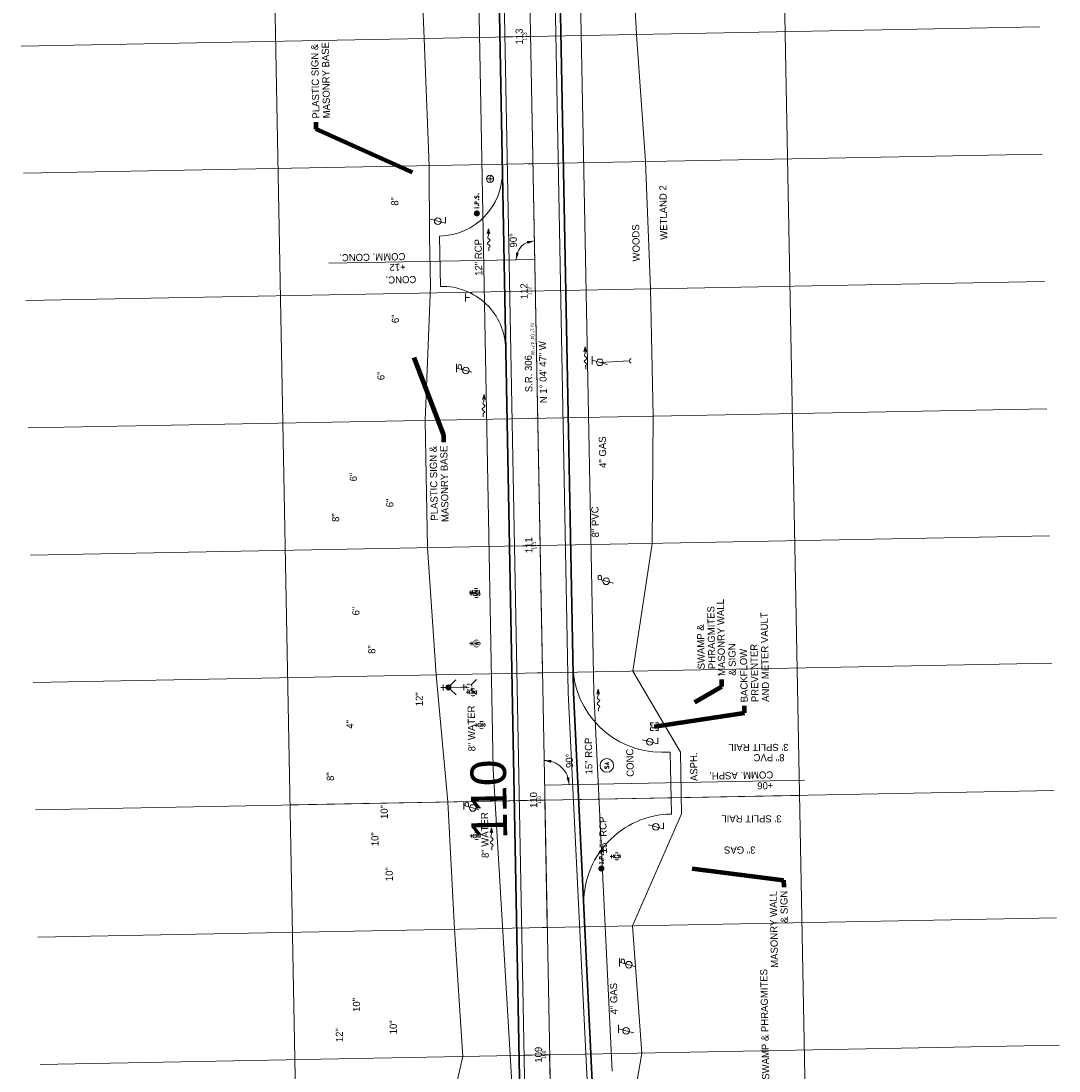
# Model space of a CAD drawing. Extents: x 2285774 to 2287976, y 637960 to 640390.
# Tile 3 of 9: x 2287177 to 2287585, y 638867 to 639279. Entities that reach past the tile are written whole.
import ezdxf
from ezdxf.enums import TextEntityAlignment as Align

# ---------------------------------------------------------------- set-up
doc = ezdxf.new("R2010")
doc.units = 0
doc.header["$LTSCALE"] = 20
doc.header["$MEASUREMENT"] = 0
for name, pattern in [('cl10', [50, 2.5, -2.5, 40, -2.5, 2.5]), ('cl100', [100, 10, -10, 60, -10, 10]), ('cl20', [100, 5, -5, 80, -5, 5]), ('DGN Style 7', [105.389891, 47.425451, -21.077978, 15.808484, -21.077978])]:
    doc.linetypes.add(name, pattern=pattern)
for name, color, linetype, lineweight, true_color in [('DR_X_Flow_Arrow', 7, 'Continuous', 0, 0x87cefa), ('PV_P_Drive', 7, 'Continuous', 13, 0xff1493), ('PV_P_Saw_Cut_Line', 7, 'Continuous', 13, 0x99cc33), ('PV_P_Shoulder', 7, 'Continuous', 13, 0xff8000), ('RW_P_Const_Limits', 7, 'constlimit', 0, 0x00ffa1), ('UT_P_Water', 7, 'water', 13, 0x40e0d0), ('UT_P_Water_Cells', 7, 'Continuous', 13, 0x40e0d0), ('UT_X_Telecom', 7, 'Continuous', 0, 0xff8000), ('UT_X_Telecom_Cells', 7, 'Continuous', 0, 0xff8000), ('UT_X_Water_Cells', 7, 'Continuous', 0, 0x40e0d0)]:
    doc.layers.add(name, color=color, linetype=linetype, lineweight=lineweight, true_color=true_color)
for name, color, linetype, lineweight in [('DR_X_Text', 7, 'Continuous', 0), ('EV_Ecological_Text', 7, 'Continuous', 13), ('GE_P_CL_10', 7, 'cl10', 13), ('GE_P_CL_100', 7, 'cl100', 13), ('GE_P_CL_20', 7, 'cl20', 13), ('GE_P_Driveway_CL', 7, 'DGN Style 7', 13), ('GK_Clip_Borders', 7, 'Continuous', 0), ('GK_Drainage_Nodes', 7, 'Continuous', 53), ('GK_Patterns', 7, 'Continuous', 0), ('LT_X_Poles', 2, 'Continuous', 0), ('PV_P_EOP', 7, 'Continuous', 30), ('RD_X_Text', 7, 'Continuous', 0), ('SN_X_Public', 3, 'Continuous', 0), ('SN_X_Text', 7, 'Continuous', 0), ('SV_P_Mon_Cells_Set', 7, 'Continuous', 0), ('SV_X_Control_Cells_Found', 7, 'Continuous', 0), ('TX_P_20', 7, 'Continuous', 13), ('UT_X_Electric_Cells', 1, 'Continuous', 0), ('UT_X_Gas_Cells', 2, 'Continuous', 0), ('UT_X_Gas_Text', 7, 'Continuous', 0), ('UT_X_Misc_Cells', 7, 'Continuous', 0), ('UT_X_Sanitary_Cells', 3, 'Continuous', 0), ('UT_X_Sanitary_Text', 7, 'Continuous', 0), ('UT_X_Water_Text', 7, 'Continuous', 0), ('VG_X_Text', 7, 'Continuous', 0)]:
    doc.layers.add(name, color=color, linetype=linetype, lineweight=lineweight)
doc.styles.add('L120', font='simplex.shx', dxfattribs={"height": 2.399995})
doc.styles.add('Slanted-Normal LS 0.50', font='font31.shx', dxfattribs={"height": 0.14})
doc.styles.add('Slanted-Normal LS 0.50_0', font='font31.shx')
doc.styles.add('Style-font31', font='font31.shx')
doc.linetypes.add('constlimit', pattern='A,0.65,-0.1,[96,dgnlstyle-ODOT_Linestyles.shx,S=0.000398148,R=0,X=0,Y=0],-0.1', length=0.85)
doc.linetypes.add('water', pattern='A,2,-0.1,[41,dgnlstyle-ODOT_Linestyles.shx,S=0.000992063,R=0,X=0,Y=0],-0.1,2', length=4.2)
doc.dimstyles.get("Standard").update_dxf_attribs({"dimtxt": 2.399995, "dimasz": 0.1, "dimexe": 0.05, "dimexo": 0.05, "dimgap": 0.05, "dimtad": 1, "dimlfac": 1.000002, "dimzin": 0, "dimdsep": 46, "dimtxsty": 'L120', "dimcen": 0.05, "dimclrd": 256, "dimclre": 256, "dimaunit": 1, "dimadec": 1, "dimazin": 0, "dimtfac": 1, "dimtmove": 0, "dimatfit": 3, "dimfxl": 1, "dimfrac": 1, "dimtolj": 1, "dimtzin": 0, "dimlwd": -1, "dimlwe": -1, "dimarcsym": 0})

# ---------------------------------------------------------------- blocks, each defined once
blk = doc.blocks.new('*D8')
at = {"layer": 'TX_P_20'}
blk.add_arc((2287382.64, 638979.12), 9.67, 1.0798, 91.0798, dxfattribs=at)
at = {"layer": 'TX_P_20', "extrusion": (0, 0, -1)}
blk.add_solid([(-2287385.17, 638987.87), (-2287382.46, 638988.78), (-2287385.31, 638988.99)], dxfattribs=at)
at = {"layer": 'TX_P_20'}
blk.add_solid([(2287392.41, 638982.15), (2287392.31, 638979.3), (2287391.3, 638981.97)], dxfattribs=at)
at = {"layer": 'TX_P_20', "style": 'Slanted-Normal LS 0.50'}
blk.add_text('90°', height=2.8, rotation=91.0798, dxfattribs=at).set_placement((2287392.46, 638985.84), align=Align.MIDDLE_LEFT)
blk = doc.blocks.new('*D10')
at = {"layer": 'TX_P_20'}
blk.add_arc((2287378.75, 639185.57), 7.24, 91.0798, 181.0798, dxfattribs=at)
at = {"layer": 'TX_P_20', "extrusion": (0, 0, -1)}
for points in [[(-2287375.76, 639192.76), (-2287378.62, 639192.81), (-2287376, 639191.67)], [(-2287372.56, 639188.09), (-2287371.51, 639185.43), (-2287371.45, 639188.28)]]:
    blk.add_solid(points, dxfattribs=at)
at = {"layer": 'TX_P_20', "style": 'Slanted-Normal LS 0.50'}
blk.add_text('90°', height=2.8, rotation=91.0798, dxfattribs=at).set_placement((2287370.44, 639190.23), align=Align.MIDDLE_LEFT)
blk = doc.blocks.new('SGN1P_2')
at = {"layer": 'SN_X_Public'}
for p, q in [((0, 0.08), (0, -0.08)), ((0, 0), (-0.08, 0))]:
    blk.add_line(p, q, dxfattribs=at)
blk = doc.blocks.new('DFL-X_4')
at = {"layer": 'DR_X_Flow_Arrow', "flags": 128}
blk.add_lwpolyline([(-0.08, -0.021), (0, 0), (-0.08, 0.022)], dxfattribs=at)
at = {"layer": 'DR_X_Flow_Arrow'}
blk.add_open_spline([(0, 0), (-0.028, 0), (-0.055, 0), (-0.083, 0), (-0.094, 0), (-0.105, 0.005), (-0.116, 0.008), (-0.123, 0.01), (-0.131, 0.013), (-0.137, 0.015), (-0.153, 0.02), (-0.165, -0.02), (-0.179, -0.022), (-0.196, -0.023), (-0.211, 0.018), (-0.228, 0.02), (-0.246, 0.021), (-0.266, -0.028), (-0.284, -0.022), (-0.29, -0.02), (-0.287, 0.001), (-0.295, 0.001), (-0.313, 0), (-0.332, 0), (-0.35, 0)], degree=3, knots=[0, 0, 0, 0, 0.203531, 0.203531, 0.203531, 0.286234, 0.286234, 0.286234, 0.340272, 0.340272, 0.340272, 0.477755, 0.477755, 0.477755, 0.633727, 0.633727, 0.633727, 0.804111, 0.804111, 0.804111, 0.865463, 0.865463, 0.865463, 1, 1, 1, 1], dxfattribs=at)
blk = doc.blocks.new('DFL-X_5')
at = {"layer": 'DR_X_Flow_Arrow', "flags": 128}
blk.add_lwpolyline([(-0.08, -0.021), (0, 0), (-0.08, 0.022)], dxfattribs=at)
at = {"layer": 'DR_X_Flow_Arrow'}
blk.add_open_spline([(0, 0), (-0.028, 0), (-0.055, 0), (-0.083, 0), (-0.094, 0), (-0.105, 0.005), (-0.116, 0.008), (-0.123, 0.01), (-0.131, 0.013), (-0.137, 0.015), (-0.153, 0.02), (-0.165, -0.02), (-0.179, -0.022), (-0.196, -0.023), (-0.211, 0.018), (-0.228, 0.02), (-0.246, 0.021), (-0.266, -0.028), (-0.284, -0.022), (-0.29, -0.02), (-0.287, 0.001), (-0.295, 0.001), (-0.313, 0), (-0.332, 0), (-0.35, 0)], degree=3, knots=[0, 0, 0, 0, 0.203531, 0.203531, 0.203531, 0.286234, 0.286234, 0.286234, 0.340272, 0.340272, 0.340272, 0.477755, 0.477755, 0.477755, 0.633727, 0.633727, 0.633727, 0.804111, 0.804111, 0.804111, 0.865463, 0.865463, 0.865463, 1, 1, 1, 1], dxfattribs=at)
blk = doc.blocks.new('WGV_3')
at = {"layer": 'UT_X_Water_Cells'}
for p, q in [((0.032, 0.102), (-0.032, 0.102)), ((0, 0.07), (0, 0.134))]:
    blk.add_line(p, q, dxfattribs=at)
at = {"layer": 'UT_X_Water_Cells', "flags": 128}
blk.add_lwpolyline([(-0.032, 0.041), (-0.016, -0.045), (0, 0.041), (0.016, -0.045), (0.032, 0.041)], dxfattribs=at)
at = {"layer": 'UT_X_Water_Cells'}
for start, end in [(150.0184, 209.9816), (60.0184, 120.0157), (330.0184, 29.9816), (239.9843, 299.9816)]:
    blk.add_arc((0, 0), 0.07, start, end, dxfattribs=at)
blk = doc.blocks.new('TPW_5')
at = {"layer": 'UT_X_Misc_Cells'}
for p, q in [((0.128, 0.18), (-0.032, 0.18)), ((0.048, 0.18), (-0.032, -0.12)), ((0.023, 0.086), (0.083, 0.086)), ((0.04, 0.15), (0.083, 0.15))]:
    blk.add_line(p, q, dxfattribs=at)
blk.add_circle((0, 0), 0.065, dxfattribs=at)
blk.add_arc((0.083, 0.118), 0.0319, 268.8767, 91.1233, dxfattribs=at)
blk = doc.blocks.new('TPW_7')
at = {"layer": 'UT_X_Misc_Cells'}
for p, q in [((0.128, 0.18), (-0.032, 0.18)), ((0.048, 0.18), (-0.032, -0.12)), ((0.023, 0.086), (0.083, 0.086)), ((0.04, 0.15), (0.083, 0.15))]:
    blk.add_line(p, q, dxfattribs=at)
blk.add_circle((0, 0), 0.065, dxfattribs=at)
blk.add_arc((0.083, 0.118), 0.0319, 268.8767, 91.1233, dxfattribs=at)
blk = doc.blocks.new('TELP_1')
at = {"layer": 'UT_X_Telecom_Cells'}
for p, q in [((0.12, 0.15), (-0.04, 0.15)), ((0.04, 0.15), (-0.04, -0.15))]:
    blk.add_line(p, q, dxfattribs=at)
blk.add_circle((0, 0), 0.065, dxfattribs=at)
blk = doc.blocks.new('IPS_1')
at = {"layer": 'SV_P_Mon_Cells_Set'}
h = blk.add_hatch(color=256, dxfattribs=at)
edge = h.paths.add_edge_path()
edge.add_arc((0, 0), 0.06, 0, 360)
at = {"layer": 'SV_P_Mon_Cells_Set', "flags": 128}
for points in [[(0.101, 0.04), (0.119, 0.04)], [(0.11, -0.04), (0.11, 0.04)], [(0.188, -0.04), (0.188, 0.04), (0.214, 0.04), (0.217, 0.039), (0.221, 0.038), (0.223, 0.037), (0.224, 0.036), (0.227, 0.033), (0.228, 0.029), (0.229, 0.024), (0.229, 0.017), (0.229, 0.014), (0.228, 0.01), (0.226, 0.006), (0.223, 0.004), (0.222, 0.003), (0.219, 0.002), (0.214, 0.001), (0.188, 0.001)], [(0.338, 0.034), (0.337, 0.036), (0.336, 0.037), (0.331, 0.039), (0.325, 0.04), (0.32, 0.04), (0.319, 0.04), (0.311, 0.038), (0.305, 0.034), (0.302, 0.029), (0.3, 0.024), (0.3, 0.021), (0.302, 0.016), (0.306, 0.011), (0.336, -0.008), (0.339, -0.01), (0.34, -0.013), (0.341, -0.017), (0.341, -0.02), (0.341, -0.024), (0.34, -0.027), (0.339, -0.03), (0.338, -0.032), (0.337, -0.034), (0.335, -0.036), (0.334, -0.037), (0.331, -0.039), (0.33, -0.039), (0.325, -0.04), (0.317, -0.04), (0.312, -0.039), (0.305, -0.034), (0.3, -0.03)], [(0.101, -0.04), (0.119, -0.04)], [(0.158, -0.029), (0.16, -0.029), (0.162, -0.03), (0.164, -0.033), (0.164, -0.036), (0.162, -0.039), (0.16, -0.04), (0.158, -0.04), (0.156, -0.039), (0.154, -0.036), (0.154, -0.033), (0.156, -0.03), (0.158, -0.029)], [(0.27, -0.029), (0.273, -0.029), (0.275, -0.03), (0.276, -0.033), (0.276, -0.036), (0.275, -0.039), (0.273, -0.04), (0.27, -0.04), (0.268, -0.039), (0.267, -0.036), (0.267, -0.033), (0.268, -0.03), (0.27, -0.029)], [(0.379, -0.029), (0.382, -0.029), (0.384, -0.03), (0.385, -0.033), (0.385, -0.036), (0.384, -0.039), (0.382, -0.04), (0.379, -0.04), (0.378, -0.039), (0.376, -0.036), (0.376, -0.033), (0.378, -0.03), (0.379, -0.029)]]:
    blk.add_lwpolyline(points, dxfattribs=at)
blk = doc.blocks.new('GV')
at = {"layer": 'UT_X_Gas_Cells'}
for p, q in [((0.032, 0.102), (-0.032, 0.102)), ((0, 0.07), (0, 0.133))]:
    blk.add_line(p, q, dxfattribs=at)
at = {"layer": 'UT_X_Gas_Cells', "flags": 128}
blk.add_lwpolyline([(0.027, 0.027), (0.026, 0.031), (0.024, 0.034), (0.02, 0.038), (0.015, 0.042), (0.012, 0.044), (0.009, 0.044), (0.005, 0.045), (-0.004, 0.045), (-0.007, 0.044), (-0.01, 0.044), (-0.012, 0.042), (-0.018, 0.038), (-0.022, 0.033), (-0.024, 0.027), (-0.025, 0.019), (-0.027, 0.008), (-0.027, -0.007), (-0.026, -0.019), (-0.023, -0.028), (-0.019, -0.036), (-0.015, -0.039), (-0.011, -0.042), (-0.003, -0.045), (0.005, -0.045), (0.012, -0.044), (0.015, -0.042), (0.018, -0.041), (0.021, -0.038), (0.024, -0.034), (0.027, -0.027), (0.027, -0.01), (0.012, -0.01)], dxfattribs=at)
at = {"layer": 'UT_X_Gas_Cells'}
for start, end in [(150.0184, 209.9816), (60.0184, 120.0157), (330.0184, 29.9816), (239.9843, 299.9816)]:
    blk.add_arc((0, 0), 0.07, start, end, dxfattribs=at)
blk = doc.blocks.new('LPOLE_1')
at = {"layer": 'LT_X_Poles', "flags": 128}
blk.add_lwpolyline([(0.039, 0.148), (-0.039, -0.152), (0.079, -0.152)], dxfattribs=at)
at = {"layer": 'LT_X_Poles'}
blk.add_circle((0, 0), 0.065, dxfattribs=at)
blk = doc.blocks.new('LPOLE_2')
at = {"layer": 'LT_X_Poles', "flags": 128}
blk.add_lwpolyline([(0.039, 0.148), (-0.039, -0.152), (0.079, -0.152)], dxfattribs=at)
at = {"layer": 'LT_X_Poles'}
blk.add_circle((0, 0), 0.065, dxfattribs=at)
blk = doc.blocks.new('MH1D-X-SAN')
at = {"layer": 'UT_X_Sanitary_Cells', "flags": 128}
for points in [[(-0.33, 0.69), (-0.36, 0.71), (-0.4, 0.74), (-0.51, 0.77), (-0.65, 0.8), (-0.75, 0.8), (-0.79, 0.8), (-0.95, 0.76), (-1.09, 0.69), (-1.18, 0.59), (-1.2, 0.48), (-1.2, 0.41), (-1.18, 0.31), (-1.08, 0.22), (-0.38, -0.16), (-0.32, -0.21), (-0.29, -0.26), (-0.27, -0.33), (-0.27, -0.41), (-0.28, -0.48), (-0.29, -0.54), (-0.32, -0.6), (-0.35, -0.65), (-0.37, -0.69), (-0.41, -0.72), (-0.45, -0.75), (-0.5, -0.77), (-0.53, -0.79), (-0.65, -0.8), (-0.82, -0.8), (-0.94, -0.77), (-1.1, -0.69), (-1.2, -0.61)], [(0.21, -0.8), (0.71, 0.8), (1.2, -0.8)], [(1.08, -0.42), (0.34, -0.42)]]:
    blk.add_lwpolyline(points, dxfattribs=at)
at = {"layer": 'UT_X_Sanitary_Cells'}
blk.add_circle((0, 0), 2.67, dxfattribs=at)
blk = doc.blocks.new('EBOX')
at = {"layer": 'UT_X_Electric_Cells'}
blk.add_line((-0.025, 0), (0.025, 0), dxfattribs=at)
at = {"layer": 'UT_X_Electric_Cells', "flags": 128}
for points in [[(-0.02, 0.075), (-0.075, 0.075), (-0.075, 0.02)], [(0.038, 0.05), (-0.025, 0.05), (-0.025, -0.05), (0.038, -0.05)], [(0.075, 0.02), (0.075, 0.075), (0.02, 0.075)], [(-0.075, -0.02), (-0.075, -0.075), (-0.02, -0.075)], [(0.02, -0.075), (0.075, -0.075), (0.075, -0.02)]]:
    blk.add_lwpolyline(points, dxfattribs=at)
blk = doc.blocks.new('PP')
at = {"layer": 'UT_X_Electric_Cells'}
for p, q in [((0.043, 0.16), (-0.037, -0.14)), ((0.026, 0.096), (0.085, 0.096)), ((0.043, 0.16), (0.085, 0.16))]:
    blk.add_line(p, q, dxfattribs=at)
blk.add_circle((0, 0), 0.065, dxfattribs=at)
blk.add_arc((0.086, 0.128), 0.0319, 268.8767, 91.1233, dxfattribs=at)
blk = doc.blocks.new('TELP_2')
at = {"layer": 'UT_X_Telecom_Cells'}
for p, q in [((0.12, 0.15), (-0.04, 0.15)), ((0.04, 0.15), (-0.04, -0.15))]:
    blk.add_line(p, q, dxfattribs=at)
blk.add_circle((0, 0), 0.065, dxfattribs=at)
blk = doc.blocks.new('IPS_2')
at = {"layer": 'SV_P_Mon_Cells_Set'}
h = blk.add_hatch(color=256, dxfattribs=at)
edge = h.paths.add_edge_path()
edge.add_arc((0, 0), 0.06, 0, 360)
at = {"layer": 'SV_P_Mon_Cells_Set', "flags": 128}
for points in [[(0.101, 0.04), (0.119, 0.04)], [(0.11, -0.04), (0.11, 0.04)], [(0.188, -0.04), (0.188, 0.04), (0.214, 0.04), (0.217, 0.039), (0.221, 0.038), (0.223, 0.037), (0.224, 0.036), (0.227, 0.033), (0.228, 0.029), (0.229, 0.024), (0.229, 0.017), (0.229, 0.014), (0.228, 0.01), (0.226, 0.006), (0.223, 0.004), (0.222, 0.003), (0.219, 0.002), (0.214, 0.001), (0.188, 0.001)], [(0.338, 0.034), (0.337, 0.036), (0.336, 0.037), (0.331, 0.039), (0.325, 0.04), (0.32, 0.04), (0.319, 0.04), (0.311, 0.038), (0.305, 0.034), (0.302, 0.029), (0.3, 0.024), (0.3, 0.021), (0.302, 0.016), (0.306, 0.011), (0.336, -0.008), (0.339, -0.01), (0.34, -0.013), (0.341, -0.017), (0.341, -0.02), (0.341, -0.024), (0.34, -0.027), (0.339, -0.03), (0.338, -0.032), (0.337, -0.034), (0.335, -0.036), (0.334, -0.037), (0.331, -0.039), (0.33, -0.039), (0.325, -0.04), (0.317, -0.04), (0.312, -0.039), (0.305, -0.034), (0.3, -0.03)], [(0.101, -0.04), (0.119, -0.04)], [(0.158, -0.029), (0.16, -0.029), (0.162, -0.03), (0.164, -0.033), (0.164, -0.036), (0.162, -0.039), (0.16, -0.04), (0.158, -0.04), (0.156, -0.039), (0.154, -0.036), (0.154, -0.033), (0.156, -0.03), (0.158, -0.029)], [(0.27, -0.029), (0.273, -0.029), (0.275, -0.03), (0.276, -0.033), (0.276, -0.036), (0.275, -0.039), (0.273, -0.04), (0.27, -0.04), (0.268, -0.039), (0.267, -0.036), (0.267, -0.033), (0.268, -0.03), (0.27, -0.029)], [(0.379, -0.029), (0.382, -0.029), (0.384, -0.03), (0.385, -0.033), (0.385, -0.036), (0.384, -0.039), (0.382, -0.04), (0.379, -0.04), (0.378, -0.039), (0.376, -0.036), (0.376, -0.033), (0.378, -0.03), (0.379, -0.029)]]:
    blk.add_lwpolyline(points, dxfattribs=at)
blk = doc.blocks.new('TPW_8')
at = {"layer": 'UT_X_Misc_Cells'}
for p, q in [((0.128, 0.18), (-0.032, 0.18)), ((0.048, 0.18), (-0.032, -0.12)), ((0.023, 0.086), (0.083, 0.086)), ((0.04, 0.15), (0.083, 0.15))]:
    blk.add_line(p, q, dxfattribs=at)
blk.add_circle((0, 0), 0.065, dxfattribs=at)
blk.add_arc((0.083, 0.118), 0.0319, 268.8767, 91.1233, dxfattribs=at)
blk = doc.blocks.new('LPOLE_3')
at = {"layer": 'LT_X_Poles', "flags": 128}
blk.add_lwpolyline([(0.039, 0.148), (-0.039, -0.152), (0.079, -0.152)], dxfattribs=at)
at = {"layer": 'LT_X_Poles'}
blk.add_circle((0, 0), 0.065, dxfattribs=at)
blk = doc.blocks.new('DM_3')
at = {"layer": 'UT_X_Misc_Cells'}
h = blk.add_hatch(color=256, dxfattribs=at)
edge = h.paths.add_edge_path()
edge.add_arc((0, 0), 0.01, 0, 360)
blk.add_arc((0.04, 0), 0.04, 90, 270, dxfattribs=at)
blk = doc.blocks.new('WGV_4')
at = {"layer": 'UT_X_Water_Cells'}
for p, q in [((0.032, 0.102), (-0.032, 0.102)), ((0, 0.07), (0, 0.134))]:
    blk.add_line(p, q, dxfattribs=at)
at = {"layer": 'UT_X_Water_Cells', "flags": 128}
blk.add_lwpolyline([(-0.032, 0.041), (-0.016, -0.045), (0, 0.041), (0.016, -0.045), (0.032, 0.041)], dxfattribs=at)
at = {"layer": 'UT_X_Water_Cells'}
for start, end in [(150.0184, 209.9816), (60.0184, 120.0157), (330.0184, 29.9816), (239.9843, 299.9816)]:
    blk.add_arc((0, 0), 0.07, start, end, dxfattribs=at)
blk = doc.blocks.new('WGV_5')
at = {"layer": 'UT_X_Water_Cells'}
for p, q in [((0.032, 0.102), (-0.032, 0.102)), ((0, 0.07), (0, 0.134))]:
    blk.add_line(p, q, dxfattribs=at)
at = {"layer": 'UT_X_Water_Cells', "flags": 128}
blk.add_lwpolyline([(-0.032, 0.041), (-0.016, -0.045), (0, 0.041), (0.016, -0.045), (0.032, 0.041)], dxfattribs=at)
at = {"layer": 'UT_X_Water_Cells'}
for start, end in [(150.0184, 209.9816), (60.0184, 120.0157), (330.0184, 29.9816), (239.9843, 299.9816)]:
    blk.add_arc((0, 0), 0.07, start, end, dxfattribs=at)
blk = doc.blocks.new('FH_4')
at = {"layer": 'UT_X_Water_Cells'}
for p, q in [((0.06, 0.103), (-0.06, 0.103)), ((0, 0.06), (0, 0.146)), ((-0.042, -0.042), (-0.146, -0.146)), ((0.042, -0.042), (0.146, -0.146))]:
    blk.add_line(p, q, dxfattribs=at)
for start, end in [(140.021, 184.0629), (68.1395, 112.038), (356.0165, 39.9889), (211.8788, 255.8479), (283.8239, 329.9097)]:
    blk.add_arc((0, 0), 0.06, start, end, dxfattribs=at)
blk = doc.blocks.new('WGV_6')
at = {"layer": 'UT_X_Water_Cells'}
for p, q in [((0.032, 0.102), (-0.032, 0.102)), ((0, 0.07), (0, 0.134))]:
    blk.add_line(p, q, dxfattribs=at)
at = {"layer": 'UT_X_Water_Cells', "flags": 128}
blk.add_lwpolyline([(-0.032, 0.041), (-0.016, -0.045), (0, 0.041), (0.016, -0.045), (0.032, 0.041)], dxfattribs=at)
at = {"layer": 'UT_X_Water_Cells'}
for start, end in [(150.0184, 209.9816), (60.0184, 120.0157), (330.0184, 29.9816), (239.9843, 299.9816)]:
    blk.add_arc((0, 0), 0.07, start, end, dxfattribs=at)
blk = doc.blocks.new('WGV_7')
at = {"layer": 'UT_X_Water_Cells'}
for p, q in [((0.032, 0.102), (-0.032, 0.102)), ((0, 0.07), (0, 0.134))]:
    blk.add_line(p, q, dxfattribs=at)
at = {"layer": 'UT_X_Water_Cells', "flags": 128}
blk.add_lwpolyline([(-0.032, 0.041), (-0.016, -0.045), (0, 0.041), (0.016, -0.045), (0.032, 0.041)], dxfattribs=at)
at = {"layer": 'UT_X_Water_Cells'}
for start, end in [(150.0184, 209.9816), (60.0184, 120.0157), (330.0184, 29.9816), (239.9843, 299.9816)]:
    blk.add_arc((0, 0), 0.07, start, end, dxfattribs=at)
blk = doc.blocks.new('WGV_8')
at = {"layer": 'UT_X_Water_Cells'}
for p, q in [((0.032, 0.102), (-0.032, 0.102)), ((0, 0.07), (0, 0.134))]:
    blk.add_line(p, q, dxfattribs=at)
at = {"layer": 'UT_X_Water_Cells', "flags": 128}
blk.add_lwpolyline([(-0.032, 0.041), (-0.016, -0.045), (0, 0.041), (0.016, -0.045), (0.032, 0.041)], dxfattribs=at)
at = {"layer": 'UT_X_Water_Cells'}
for start, end in [(150.0184, 209.9816), (60.0184, 120.0157), (330.0184, 29.9816), (239.9843, 299.9816)]:
    blk.add_arc((0, 0), 0.07, start, end, dxfattribs=at)
blk = doc.blocks.new('BM_1')
at = {"layer": 'SV_X_Control_Cells_Found'}
for p, q in [((-0.07, 0), (0.071, 0)), ((0, 0.071), (0, -0.07))]:
    blk.add_line(p, q, dxfattribs=at)
blk.add_circle((0, 0), 0.0705, dxfattribs=at)
blk = doc.blocks.new('DFL-X_23')
at = {"layer": 'DR_X_Flow_Arrow', "flags": 128}
blk.add_lwpolyline([(-0.08, -0.021), (0, 0), (-0.08, 0.022)], dxfattribs=at)
at = {"layer": 'DR_X_Flow_Arrow'}
blk.add_open_spline([(0, 0), (-0.028, 0), (-0.055, 0), (-0.083, 0), (-0.094, 0), (-0.105, 0.005), (-0.116, 0.008), (-0.123, 0.01), (-0.131, 0.013), (-0.137, 0.015), (-0.153, 0.02), (-0.165, -0.02), (-0.179, -0.022), (-0.196, -0.023), (-0.211, 0.018), (-0.228, 0.02), (-0.246, 0.021), (-0.266, -0.028), (-0.284, -0.022), (-0.29, -0.02), (-0.287, 0.001), (-0.295, 0.001), (-0.313, 0), (-0.332, 0), (-0.35, 0)], degree=3, knots=[0, 0, 0, 0, 0.203531, 0.203531, 0.203531, 0.286234, 0.286234, 0.286234, 0.340272, 0.340272, 0.340272, 0.477755, 0.477755, 0.477755, 0.633727, 0.633727, 0.633727, 0.804111, 0.804111, 0.804111, 0.865463, 0.865463, 0.865463, 1, 1, 1, 1], dxfattribs=at)
blk = doc.blocks.new('DFL-X_24')
at = {"layer": 'DR_X_Flow_Arrow', "flags": 128}
blk.add_lwpolyline([(-0.08, -0.021), (0, 0), (-0.08, 0.021)], dxfattribs=at)
at = {"layer": 'DR_X_Flow_Arrow'}
blk.add_open_spline([(0, 0), (-0.028, 0), (-0.055, 0), (-0.083, 0), (-0.094, 0), (-0.105, 0.005), (-0.116, 0.008), (-0.123, 0.01), (-0.13, 0.013), (-0.137, 0.015), (-0.153, 0.02), (-0.165, -0.02), (-0.179, -0.022), (-0.195, -0.023), (-0.212, 0.018), (-0.228, 0.019), (-0.245, 0.021), (-0.266, -0.028), (-0.284, -0.022), (-0.29, -0.02), (-0.287, 0.001), (-0.295, 0.001), (-0.313, 0), (-0.332, 0), (-0.35, 0)], degree=3, knots=[0, 0, 0, 0, 0.203531, 0.203531, 0.203531, 0.286234, 0.286234, 0.286234, 0.340272, 0.340272, 0.340272, 0.477755, 0.477755, 0.477755, 0.633727, 0.633727, 0.633727, 0.804111, 0.804111, 0.804111, 0.865463, 0.865463, 0.865463, 1, 1, 1, 1], dxfattribs=at)
blk = doc.blocks.new('DFL-X_25')
at = {"layer": 'DR_X_Flow_Arrow', "flags": 128}
blk.add_lwpolyline([(-0.08, -0.021), (0, 0), (-0.08, 0.022)], dxfattribs=at)
at = {"layer": 'DR_X_Flow_Arrow'}
blk.add_open_spline([(0, 0), (-0.028, 0), (-0.055, 0), (-0.083, 0), (-0.094, 0), (-0.105, 0.005), (-0.116, 0.008), (-0.123, 0.01), (-0.13, 0.013), (-0.137, 0.015), (-0.153, 0.02), (-0.165, -0.02), (-0.179, -0.022), (-0.196, -0.023), (-0.211, 0.018), (-0.228, 0.02), (-0.246, 0.021), (-0.266, -0.028), (-0.284, -0.022), (-0.29, -0.02), (-0.287, 0.001), (-0.295, 0.001), (-0.313, 0), (-0.332, 0), (-0.35, 0)], degree=3, knots=[0, 0, 0, 0, 0.203531, 0.203531, 0.203531, 0.286234, 0.286234, 0.286234, 0.340272, 0.340272, 0.340272, 0.477755, 0.477755, 0.477755, 0.633727, 0.633727, 0.633727, 0.804111, 0.804111, 0.804111, 0.865463, 0.865463, 0.865463, 1, 1, 1, 1], dxfattribs=at)
blk = doc.blocks.new('FHP')
at = {"layer": 'UT_P_Water_Cells'}
h = blk.add_hatch(color=256, dxfattribs=at)
edge = h.paths.add_edge_path()
edge.add_arc((0, 0), 0.06, 0, 360)
for p, q in [((0.06, 0.103), (-0.06, 0.103)), ((0, 0.06), (0, 0.146)), ((-0.042, -0.043), (-0.146, -0.147)), ((0.042, -0.043), (0.146, -0.147))]:
    blk.add_line(p, q, dxfattribs=at)

msp = doc.modelspace()

# ---------------------------------------------------------------- linework, layer by layer
at = {"layer": 'GE_P_CL_10'}
for p, q in [((2287401.6, 637973.38), (2287357.08, 640335.42)), ((2287377.1, 639273.15), (2287376.1, 639273.13)), ((2287378.05, 639223.16), (2287377.05, 639223.14)), ((2287378.99, 639173.17), (2287377.99, 639173.15)), ((2287379.93, 639123.18), (2287378.93, 639123.16)), ((2287380.87, 639073.19), (2287379.87, 639073.17)), ((2287381.81, 639023.2), (2287380.81, 639023.18)), ((2287382.76, 638973.2), (2287381.76, 638973.19)), ((2287383.7, 638923.21), (2287382.7, 638923.19)), ((2287384.64, 638873.22), (2287383.64, 638873.2))]:
    msp.add_line(p, q, dxfattribs=at)
at = {"layer": 'GE_P_CL_100'}
for p, q in [((2287401.6, 637973.38), (2287357.08, 640335.42)), ((2287377.1, 639273.15), (2287367.1, 639272.96)), ((2287378.99, 639173.17), (2287368.99, 639172.98)), ((2287380.87, 639073.19), (2287370.87, 639073)), ((2287382.76, 638973.2), (2287372.76, 638973.02)), ((2287384.64, 638873.22), (2287374.64, 638873.03))]:
    msp.add_line(p, q, dxfattribs=at)
at = {"layer": 'GE_P_CL_20'}
for p, q in [((2287401.6, 637973.38), (2287357.08, 640335.42)), ((2287377.1, 639273.15), (2287375.1, 639273.11)), ((2287378.05, 639223.16), (2287376.05, 639223.12)), ((2287378.99, 639173.17), (2287376.99, 639173.13)), ((2287379.93, 639123.18), (2287377.93, 639123.14)), ((2287380.87, 639073.19), (2287378.87, 639073.15)), ((2287381.81, 639023.2), (2287379.81, 639023.16)), ((2287382.76, 638973.2), (2287380.76, 638973.17)), ((2287383.7, 638923.21), (2287381.7, 638923.18)), ((2287384.64, 638873.22), (2287382.64, 638873.18))]:
    msp.add_line(p, q, dxfattribs=at)
at = {"layer": 'GE_P_Driveway_CL'}
for p, q in [((2287298, 639184.04), (2287378.75, 639185.57)), ((2287484.65, 638981.04), (2287382.64, 638979.12))]:
    msp.add_line(p, q, dxfattribs=at)
at = {"layer": 'GK_Clip_Borders'}
for p, q in [((2287493.1, 638425.19), (2287457.16, 640332.01)), ((2287293.14, 638421.42), (2287257.2, 640328.25)), ((2287482.74, 638975.09), (2287282.77, 638971.32))]:
    msp.add_line(p, q, dxfattribs=at)
at = {"layer": 'GK_Patterns'}
for p, q in [((2287177.14, 639269.38), (2287577.07, 639276.92)), ((2287178.08, 639219.39), (2287578.01, 639226.93)), ((2287179.02, 639169.4), (2287578.95, 639176.94)), ((2287179.97, 639119.41), (2287579.89, 639126.95)), ((2287180.91, 639069.42), (2287580.84, 639076.96)), ((2287181.85, 639019.43), (2287581.78, 639026.96)), ((2287182.79, 638969.44), (2287582.72, 638976.97)), ((2287183.73, 638919.44), (2287583.66, 638926.98)), ((2287184.68, 638869.45), (2287584.61, 638876.99))]:
    msp.add_line(p, q, dxfattribs=at)
at = {"layer": 'PV_P_Drive'}
for p, q in [((2287341.84, 639174.98), (2287341.47, 639194.75)), ((2287341.59, 639194.75), (2287341.47, 639194.75)), ((2287428.76, 638992), (2287432.02, 638992)), ((2287432.47, 638967.76), (2287432.02, 638992)), ((2287432.47, 638967.76), (2287432.36, 638967.76))]:
    msp.add_line(p, q, dxfattribs=at)
for centre, radius, start, end in [((2287341.1, 639219.74), 25, 271.1252, 1.0798), ((2287342.42, 639149.99), 25, 1.0798, 91.3133), ((2287428.75, 639027), 35, 181.0798, 270.0213), ((2287433.01, 638932.77), 35, 91.0798, 182.7771)]:
    msp.add_arc(centre, radius, start, end, dxfattribs=at)
at = {"layer": 'PV_P_EOP'}
for p, q in [((2287375.55, 638718.66), (2287354.69, 639825.33)), ((2287393.96, 639015.46), (2287378.79, 639820.28)), ((2287410.64, 638671.68), (2287393.96, 639015.46))]:
    msp.add_line(p, q, dxfattribs=at)
at = {"layer": 'PV_P_Saw_Cut_Line'}
for p, q in [((2287377.55, 638718.7), (2287356.69, 639825.33)), ((2287391.96, 639015.39), (2287376.78, 639820.92)), ((2287408.64, 638671.58), (2287391.96, 639015.39))]:
    msp.add_line(p, q, dxfattribs=at)
at = {"layer": 'PV_P_Shoulder'}
for p, q in [((2287362.52, 638985.33), (2287346.68, 639825.71)), ((2287401.96, 639015.61), (2287386.68, 639826.24)), ((2287409.18, 638866.83), (2287401.96, 639015.61)), ((2287362.52, 638985.33), (2287370.61, 638847.95))]:
    msp.add_line(p, q, dxfattribs=at)
at = {"layer": 'RW_P_Const_Limits'}
for p, q in [((2287333.54, 639322.34), (2287335.4, 639272.37)), ((2287416.24, 639323.9), (2287418.71, 639273.94)), ((2287335.4, 639272.37), (2287337.42, 639222.39)), ((2287418.71, 639273.94), (2287422.33, 639223.99)), ((2287337.42, 639222.39), (2287337.47, 639194.67)), ((2287422.33, 639223.99), (2287424.22, 639174.02)), ((2287337.85, 639174.91), (2287337.47, 639194.67)), ((2287335.81, 639122.35), (2287337.85, 639174.91)), ((2287424.22, 639174.02), (2287425.34, 639124.03)), ((2287335.81, 639122.35), (2287336.73, 639072.35)), ((2287425.34, 639124.03), (2287424.88, 639074.02)), ((2287424.88, 639074.02), (2287417.25, 639023.86)), ((2287336.73, 639072.35), (2287340.05, 639022.41)), ((2287417.25, 639023.86), (2287436.01, 638992.08)), ((2287340.05, 639022.41), (2287344.71, 638972.49)), ((2287436.47, 638967.84), (2287436.01, 638992.08)), ((2287344.71, 638972.49), (2287347.26, 638922.53)), ((2287417.16, 638923.84), (2287436.47, 638967.84)), ((2287347.26, 638922.53), (2287350.57, 638872.58)), ((2287420.79, 638873.9), (2287417.16, 638923.84)), ((2287350.57, 638872.58), (2287339.18, 638822.12)), ((2287412.58, 638823.74), (2287420.79, 638873.9))]:
    msp.add_line(p, q, dxfattribs=at)
at = {"layer": 'UT_P_Water'}
msp.add_line((2287353.05, 639017.61), (2287344.92, 639017.46), dxfattribs=at)
at = {"layer": 'UT_X_Telecom'}
msp.add_line((2287404.36, 639145.15), (2287415.92, 639145.74), dxfattribs=at)

# ---------------------------------------------------------------- block references
at = {"layer": 'DR_X_Flow_Arrow', "xscale": 25, "yscale": 25, "zscale": 25}
for name, p, rotation in [('DFL-X_5', (2287360.67, 639197.63), 90.99919720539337), ('DFL-X_25', (2287398.59, 639151.26), 91.76724971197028), ('DFL-X_24', (2287358.99, 639132.55), 86.9690335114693), ('DFL-X_4', (2287403.68, 639016.85), 90.99919720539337), ('DFL-X_23', (2287361.84, 638962.34), 91.07977906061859)]:
    msp.add_blockref(name, p, dxfattribs=dict(at, rotation=rotation))
at = {"layer": 'GK_Drainage_Nodes', "rotation": 90.00000000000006}
msp.add_blockref('MH1D-X-SAN', (2287407.11, 638986.84), dxfattribs=at)
at = {"layer": 'LT_X_Poles', "xscale": 20, "yscale": 20, "zscale": 20, "rotation": 90.00000000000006}
for name, p in [('LPOLE_3', (2287340.72, 639200.55)), ('LPOLE_2', (2287424.03, 638996.15)), ('LPOLE_1', (2287426.37, 638962.76))]:
    msp.add_blockref(name, p, dxfattribs=at)
at = {"layer": 'SN_X_Public', "xscale": 20, "yscale": 20, "zscale": 20, "rotation": 180}
msp.add_blockref('SGN1P_2', (2287351.61, 639170.62), dxfattribs=at)
at = {"layer": 'SV_P_Mon_Cells_Set', "xscale": 20, "yscale": 20, "zscale": 20, "rotation": 90.00000000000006}
for name, p in [('IPS_2', (2287356.08, 639203.64)), ('IPS_1', (2287404.97, 638946.35))]:
    msp.add_blockref(name, p, dxfattribs=at)
at = {"layer": 'SV_X_Control_Cells_Found', "xscale": 20, "yscale": 20, "zscale": 20}
msp.add_blockref('BM_1', (2287361.26, 639217.19), dxfattribs=at)
at = {"layer": 'TX_P_20'}
for name in ['*D10', '*D8']:
    msp.add_blockref(name, (0, 0), dxfattribs=at)
at = {"layer": 'UT_P_Water_Cells', "xscale": 20, "yscale": 20, "zscale": 20, "rotation": 91.07977906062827}
msp.add_blockref('FHP', (2287344.92, 639017.46), dxfattribs=at)
at = {"layer": 'UT_X_Electric_Cells', "xscale": 20, "yscale": 20, "zscale": 20, "rotation": 90.00000000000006}
for name, p in [('PP', (2287406.88, 639059.16)), ('EBOX', (2287425.79, 639002.1))]:
    msp.add_blockref(name, p, dxfattribs=at)
at = {"layer": 'UT_X_Gas_Cells', "xscale": 20, "yscale": 20, "zscale": 20, "rotation": 90.00000000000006}
msp.add_blockref('GV', (2287411.02, 638951.11), dxfattribs=at)
at = {"layer": 'UT_X_Misc_Cells', "xscale": 20, "yscale": 20, "zscale": 20, "rotation": 90.00000000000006}
for name, p in [('TPW_8', (2287351.73, 639141.95)), ('TPW_5', (2287354.52, 638970.13)), ('TPW_7', (2287415.71, 638908.58))]:
    msp.add_blockref(name, p, dxfattribs=at)
at = {"layer": 'UT_X_Misc_Cells', "xscale": 20, "yscale": 20, "zscale": 20}
msp.add_blockref('DM_3', (2287415.92, 639145.74), dxfattribs=at)
at = {"layer": 'UT_X_Telecom_Cells', "xscale": 20, "yscale": 20, "zscale": 20, "rotation": 90.00000000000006}
for name, p in [('TELP_2', (2287404.36, 639145.15)), ('TELP_1', (2287414.7, 638882.58))]:
    msp.add_blockref(name, p, dxfattribs=at)
at = {"layer": 'UT_X_Water_Cells', "xscale": 20, "yscale": 20, "zscale": 20}
for name, p, rotation in [('WGV_7', (2287355.72, 639054.95), 90.00000000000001), ('WGV_8', (2287355.94, 639054.18), 90.00000000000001), ('WGV_6', (2287355.92, 639034.74), 90.00000000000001), ('FH_4', (2287353.05, 639017.61), 90.00000000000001), ('WGV_5', (2287354.53, 639015.57), 90.00000000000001), ('WGV_4', (2287357.91, 639002.68), 90.00000000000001), ('WGV_3', (2287356.03, 638959.13), 90.00000000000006)]:
    msp.add_blockref(name, p, dxfattribs=dict(at, rotation=rotation))

# ---------------------------------------------------------------- texts
at = {"layer": 'DR_X_Text', "style": 'Slanted-Normal LS 0.50'}
for s, rotation, p in [('12" RCP', 91.2125, (2287355.44, 639179.09)), ('15" RCP', 90.9992, (2287398.68, 638983.29)), ('15" RCP', 90.9992, (2287404.35, 638952.29))]:
    msp.add_text(s, height=2.8, rotation=rotation, dxfattribs=at).set_placement(p, align=Align.TOP_LEFT)
at = {"layer": 'EV_Ecological_Text', "style": 'Style-font31'}
msp.add_text('WETLAND 2', height=2.8, rotation=91.0798, dxfattribs=at).set_placement((2287430.89, 639193.31))
at = {"layer": 'GE_P_CL_10', "style": 'Style-font31'}
for s, p in [('113', (2287375.6, 639273.14)), ('112', (2287377.49, 639173.14)), ('111', (2287379.37, 639073.26)), ('110', (2287381.26, 638973.25)), ('109', (2287383.14, 638873.23))]:
    msp.add_text(s, height=1.4, rotation=91.0798, dxfattribs=at).set_placement(p, align=Align.CENTER)
msp.add_text('N 1%%d 04\' 47" W', height=1.4, rotation=271.0798, dxfattribs=at).set_placement((2287378.64, 639154.28), align=Align.TOP_CENTER)
at = {"layer": 'GE_P_CL_100', "style": 'Style-font31'}
msp.add_text('110', height=14, rotation=91.0798, dxfattribs=at).set_placement((2287367.75, 638973.64), align=Align.CENTER)
at = {"layer": 'GE_P_CL_20', "style": 'Style-font31'}
for s, p in [('113', (2287374.1, 639273.14)), ('112', (2287375.99, 639173.11)), ('111', (2287377.87, 639073.34)), ('110', (2287379.75, 638973.29)), ('109', (2287381.64, 638873.24))]:
    msp.add_text(s, height=2.8, rotation=91.0798, dxfattribs=at).set_placement(p, align=Align.CENTER)
for s, p in [('N 1%%d 04\' 47" W', (2287380.62, 639141.27)), ('S.R. 306', (2287374.97, 639140.68))]:
    msp.add_text(s, height=2.8, rotation=91.0798, dxfattribs=at).set_placement(p, align=Align.TOP_CENTER)
at = {"layer": 'RD_X_Text', "style": 'Style-font31'}
for s, rotation, p in [('CONC.', 181.0798, (2287332.29, 639179.1)), ('CONC.', 91.0798, (2287417.7, 638982.42)), ('ASPH.', 91.0798, (2287442.73, 638980.73))]:
    msp.add_text(s, height=2.8, rotation=rotation, dxfattribs=at).set_placement(p)
at = {"layer": 'RD_X_Text', "style": 'Slanted-Normal LS 0.50'}
for p in [(2287478.45, 638992.51), (2287475.69, 638964.46)]:
    msp.add_text("3' SPLIT RAIL", height=2.8, rotation=180, dxfattribs=at).set_placement(p, align=Align.TOP_LEFT)
at = {"layer": 'RD_X_Text', "char_height": 2.8, "rotation": 91.0798, "line_spacing_factor": 0.9, "style": 'Style-font31'}
for insert, attachment_point in [((2287450.81, 639021.97), 1), ((2287470.96, 638937.51), 3)]:
    msp.add_mtext('MASONRY WALL\\P& SIGN', dxfattribs=dict(at, insert=insert, attachment_point=attachment_point))
at = {"layer": 'SN_X_Text', "char_height": 2.8, "rotation": 91.0798, "line_spacing_factor": 0.9, "style": 'Style-font31'}
for insert, attachment_point in [((2287291.51, 639240.88), 1), ((2287337.47, 639112.3), 3)]:
    msp.add_mtext('PLASTIC SIGN &\\PMASONRY BASE', dxfattribs=dict(at, insert=insert, attachment_point=attachment_point))
at = {"layer": 'TX_P_20', "char_height": 2.8, "attachment_point": 1, "rotation": 181.0798, "line_spacing_factor": 0.9, "style": 'Slanted-Normal LS 0.50'}
for s, insert in [('+12\\PCOMM. CONC.', (2287328.15, 639181.1)), ('+06\\PCOMM. ASPH.', (2287472.54, 638977.55))]:
    msp.add_mtext(s, dxfattribs=dict(at, insert=insert))
at = {"layer": 'UT_X_Gas_Text', "style": 'Slanted-Normal LS 0.50'}
msp.add_text('3" GAS', height=2.8, rotation=180, dxfattribs=at).set_placement((2287465.48, 638952.2), align=Align.TOP_LEFT)
at = {"layer": 'UT_X_Sanitary_Text', "style": 'Style-font31'}
msp.add_text('8" PVC', height=2.8, rotation=91.0798, dxfattribs=at).set_placement((2287404.02, 639076.44))
at = {"layer": 'UT_X_Sanitary_Text', "style": 'Slanted-Normal LS 0.50'}
msp.add_text('8" PVC', height=2.8, rotation=180, dxfattribs=at).set_placement((2287476.87, 638988.48), align=Align.TOP_LEFT)
at = {"layer": 'UT_X_Sanitary_Text', "insert": (2287459.67, 639011.61), "char_height": 2.8, "attachment_point": 1, "rotation": 91.0798, "line_spacing_factor": 0.9, "style": 'Style-font31'}
msp.add_mtext('BACKFLOW \\PPREVENTER\\PAND METER VAULT', dxfattribs=at)
at = {"layer": 'UT_X_Water_Text', "style": 'Style-font31'}
for s, p in [('4" GAS', (2287406.93, 639103.72)), ('8" WATER', (2287355.55, 638992.39)), ('8" WATER', (2287360.79, 638950.5)), ('4" GAS', (2287411.35, 638889.07))]:
    msp.add_text(s, height=2.8, rotation=91.0798, dxfattribs=at).set_placement(p)
at = {"layer": 'VG_X_Text', "style": 'Style-font31'}
for s, p in [('8"', (2287325.29, 639206.69)), ('WOODS', (2287420.08, 639184.81)), ('6"', (2287325.51, 639160.59)), ('6"', (2287319.84, 639138.17)), ('6"', (2287309.02, 639098.43)), ('6"', (2287323.36, 639088.25)), ('8"', (2287302.05, 639082.5)), ('6"', (2287310.01, 639045.8)), ('8"', (2287316.26, 639030.68)), ('12"', (2287334.92, 639010.11)), ('4"', (2287307.67, 639001.31)), ('8"', (2287299.99, 638980.77)), ('10"', (2287321.18, 638965.84)), ('10"', (2287317.52, 638955.14)), ('10"', (2287323.13, 638941.42)), ('SWAMP & PHRAGMITES', (2287470.9, 638863.43)), ('10"', (2287310.26, 638890.06)), ('12"', (2287303.57, 638878.19)), ('10"', (2287324.74, 638881.27))]:
    msp.add_text(s, height=2.8, rotation=91.0798, dxfattribs=at).set_placement(p)
at = {"layer": 'VG_X_Text', "insert": (2287449.81, 639024.68), "char_height": 2.8, "attachment_point": 7, "rotation": 91.0798, "line_spacing_factor": 0.9, "style": 'Style-font31'}
msp.add_mtext('SWAMP &\\PPHRAGMITES', dxfattribs=at)

# ---------------------------------------------------------------- leaders
at = {"layer": 'RD_X_Text', "annotation_type": 0, "has_hookline": 1, "text_width": 30.02, "horizontal_direction": (-0.018845, 0.999822, 0)}
for points, hookline_direction in [([(2287441.71, 639011.66), (2287452.29, 639017.8), (2287452.23, 639020.6)], 0), ([(2287440.59, 638946.33), (2287476.48, 638941.82), (2287476.53, 638939.02)], 1)]:
    msp.add_leader(points, dimstyle='Standard', override={"dimscale": 20, "dimtxt": 0.14, "dimasz": 0.14, "dimgap": 0.07, "dimtad": 0, "dimtxsty": 'Slanted-Normal LS 0.50_0', "dimclrd": 0, "dimlwd": 65534}, dxfattribs=dict(at, hookline_direction=hookline_direction))
at = {"layer": 'SN_X_Text', "annotation_type": 0, "has_hookline": 1, "text_width": 31.89, "horizontal_direction": (-0.018845, 0.999822, 0)}
for points, hookline_direction in [([(2287330.83, 639219.67), (2287292.99, 639236.71), (2287292.94, 639239.51)], 0), ([(2287331.36, 639147.11), (2287342.99, 639116.6), (2287343.05, 639113.8)], 1)]:
    msp.add_leader(points, dimstyle='Standard', override={"dimscale": 20, "dimtxt": 0.14, "dimasz": 0.14, "dimgap": 0.07, "dimtad": 0, "dimtxsty": 'Slanted-Normal LS 0.50_0', "dimclrd": 0, "dimlwd": 65534}, dxfattribs=dict(at, hookline_direction=hookline_direction))
at = {"layer": 'UT_X_Sanitary_Text', "annotation_type": 0, "has_hookline": 1, "hookline_direction": 0, "text_width": 37.22, "horizontal_direction": (-0.018845, 0.999822, 0)}
msp.add_leader([(2287425.79, 639002.1), (2287461.14, 639007.44), (2287461.09, 639010.24)], dimstyle='Standard', override={"dimscale": 20, "dimtxt": 0.14, "dimasz": 0.14, "dimgap": 0.07, "dimtad": 0, "dimtxsty": 'Slanted-Normal LS 0.50_0', "dimclrd": 0, "dimlwd": 65534}, dxfattribs=at)

doc.saveas('drawing.dxf')
